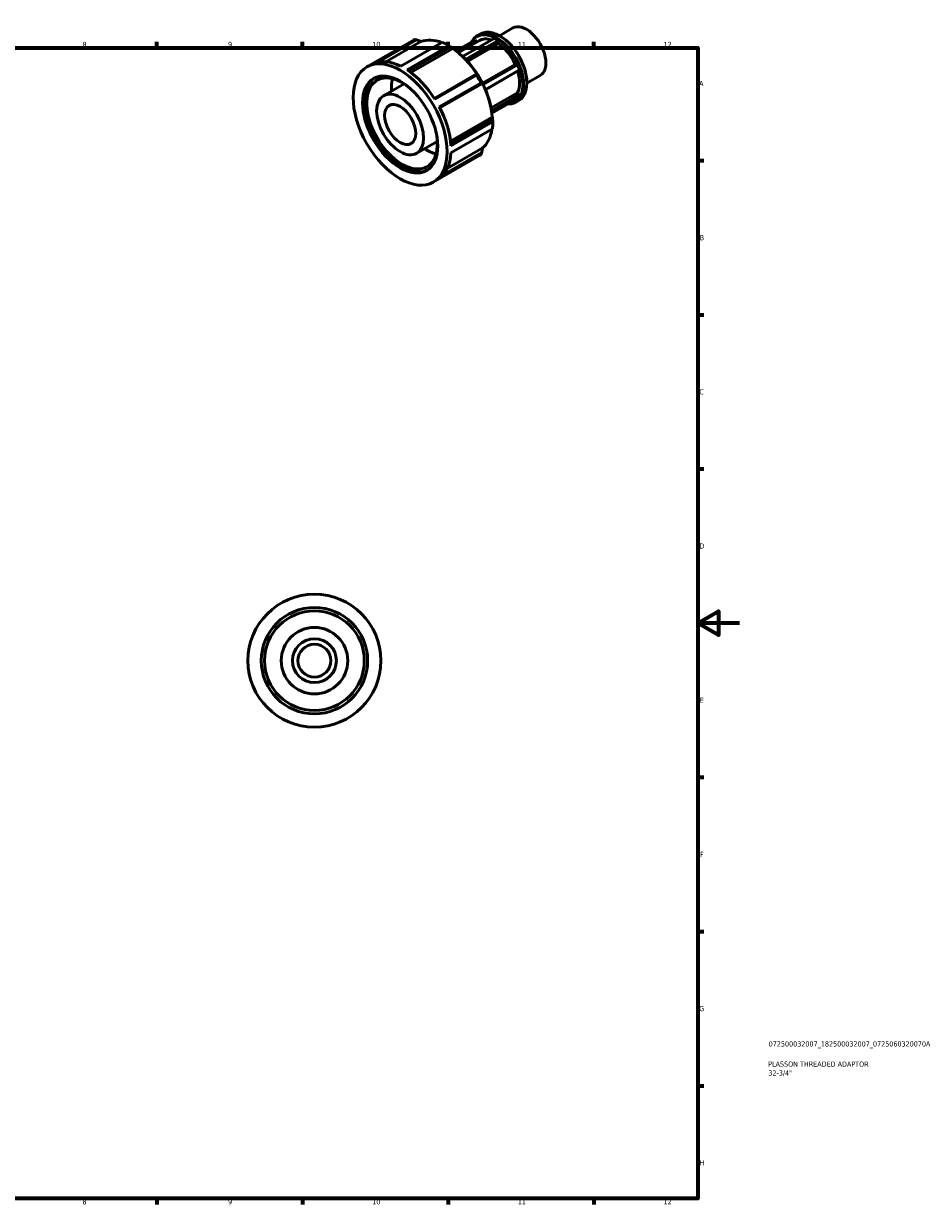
# Model space of a CAD drawing. Header units: millimetres. Extents: x -9 to 931, y 0 to 602.
# Tile 3 of 3: x 496 to 931, y 17 to 586. Entities that reach past the tile are written whole.
import ezdxf

# ---------------------------------------------------------------- set-up
doc = ezdxf.new("R2010")
doc.units = ezdxf.units.MM
for name, color, linetype, lineweight in [('Border (ISO)', 7, 'Continuous', 70), ('Title (ISO)', 7, 'Continuous', 50), ('Visible (ISO)', 7, 'Continuous', 50)]:
    doc.layers.add(name, color=color, linetype=linetype, lineweight=lineweight)
doc.styles.add('Note Text (ISO)', font='tahoma.ttf')

# ---------------------------------------------------------------- blocks, each defined once
blk = doc.blocks.new('Borders Default Border')
at = {"layer": 'Border (ISO)'}
for p, q in [((560.67, 574), (560.67, 576.9)), ((630.75, 574), (630.75, 576.9)), ((700.83, 574), (700.83, 576.9)), ((770.92, 574), (770.92, 576.9)), ((821, 519.75), (823.9, 519.75)), ((821, 445.5), (823.9, 445.5)), ((821, 371.25), (823.9, 371.25)), ((821, 222.75), (823.9, 222.75)), ((821, 148.5), (823.9, 148.5)), ((821, 74.25), (823.9, 74.25)), ((560.67, 20), (560.67, 17.1)), ((630.75, 20), (630.75, 17.1)), ((700.83, 20), (700.83, 17.1)), ((770.92, 20), (770.92, 17.1))]:
    blk.add_line(p, q, dxfattribs=at)
at = {"layer": 'Border (ISO)', "flags": 128}
for points in [[(20, 20), (20, 574), (821, 574), (821, 20), (20, 20)], [(841, 297), (821, 297), (831, 302.77), (831, 291.23), (821, 297)]]:
    blk.add_lwpolyline(points, dxfattribs=at)
at = {"layer": 'Border (ISO)', "color": 232, "true_color": 0xca0064, "char_height": 2.5, "attachment_point": 7, "style": 'Note Text (ISO)'}
for s, insert in [('8', (524.81, 574.34)), ('9', (594.88, 574.35)), ('10', (664.29, 574.35)), ('11', (734.37, 574.4)), ('12', (804.46, 574.4)), ('A', (821.59, 555.62)), ('B', (821.89, 481.38)), ('C', (821.73, 407.08)), ('D', (821.73, 332.88)), ('E', (821.94, 258.63)), ('F', (822, 184.38)), ('G', (821.61, 110.08)), ('H', (821.74, 35.88)), ('8', (524.81, 17.04)), ('9', (594.88, 17.05)), ('10', (664.29, 17.05)), ('11', (734.37, 17.1)), ('12', (804.46, 17.1))]:
    blk.add_mtext(s, dxfattribs=dict(at, insert=insert))
blk = doc.blocks.new('Title Blocks ISO')
at = {"layer": 'Title (ISO)', "color": 232, "true_color": 0xca0064, "style": 'Note Text (ISO)'}
for tag, p in [('PART_NUMBER_001', (34.08, 73.13)), ('DESCRIPTION_001', (33.84, 63.4)), ('DESCRIPTION_002', (33.93, 59.12))]:
    blk.add_attdef(tag, p, '', height=2.5, dxfattribs=at)

msp = doc.modelspace()

# ---------------------------------------------------------------- linework, layer by layer
at = {"layer": 'Visible (ISO)'}
for p, q in [((714.8333, 579.8486), (716.3686, 580.7327)), ((725.4968, 579.8869), (731.9225, 583.5873)), ((661.7397, 564.8424), (683.6563, 577.4633)), ((684.7187, 577.9989), (664.6265, 566.4286)), ((667.0533, 567.1716), (685.6391, 577.8745)), ((687.6219, 577.0322), (670.7712, 567.3285)), ((678.0363, 565.1285), (698.1286, 576.6988)), ((701.1221, 574.975), (681.0298, 563.4046)), ((681.7468, 562.9235), (701.8676, 574.5103)), ((687.5593, 577.1406), (687.6219, 577.0322)), ((701.2028, 574.9789), (699.7128, 575.8436)), ((713.6087, 577.738), (704.6266, 572.5655)), ((704.804, 572.4278), (713.8773, 577.6528)), ((705.7073, 571.6983), (715.8983, 577.567)), ((707.772, 569.8598), (722.9378, 578.5931)), ((724.8279, 577.5047), (709.1789, 568.493)), ((709.4583, 568.2051), (725.0142, 577.1632)), ((725.0142, 576.0653), (710.1273, 567.4925)), ((713.8773, 577.6528), (713.6087, 577.738)), ((713.8773, 577.6528), (714.5642, 576.7987)), ((725.0142, 577.1632), (724.8279, 577.5047)), ((725.0142, 577.1632), (725.0142, 576.0653)), ((725.8419, 579.6878), (725.6557, 579.7959)), ((702.9907, 573.7513), (682.8334, 562.1435)), ((702.9907, 573.8537), (702.9907, 573.7513)), ((717.3524, 557.005), (733.066, 566.0538)), ((733.8883, 566.1292), (717.5079, 556.6963)), ((717.6537, 556.4015), (734.1569, 565.9051)), ((735.102, 563.4683), (718.7327, 554.0419)), ((718.8036, 553.8738), (735.0197, 563.212)), ((733.066, 566.0538), (733.8883, 566.1292)), ((734.1569, 565.9051), (733.8883, 566.1292)), ((735.0197, 563.212), (735.102, 563.4683)), ((714.3568, 561.3371), (694.1569, 549.7048)), ((694.4397, 549.2603), (714.5319, 560.8307)), ((738.6917, 556.9736), (745.1174, 560.6739)), ((738.6927, 557.3721), (738.6927, 557.1567)), ((669.7242, 550.9771), (679.5979, 556.663)), ((716.6487, 557.1644), (696.5564, 545.594)), ((696.8009, 545.125), (717.0009, 556.7574)), ((717.2643, 556.9052), (696.8024, 545.122)), ((717.3269, 556.9416), (717.2643, 556.9052)), ((721.4731, 545.0597), (734.1974, 552.3871)), ((734.1974, 552.3871), (735.0197, 551.3646)), ((735.0197, 551.3646), (721.7201, 543.7059)), ((721.7779, 543.3408), (735.102, 551.0136)), ((734.1569, 549.6653), (721.8839, 542.5977)), ((733.3062, 547.77), (734.8415, 548.6541)), ((735.102, 551.0136), (735.0197, 551.3646)), ((701.9199, 529.0753), (722.0813, 540.6855)), ((722.0813, 540.6855), (722.1699, 540.6345)), ((722.1741, 539.3386), (702.0522, 527.7511)), ((702.1109, 526.8911), (722.2032, 538.4615)), ((722.2032, 535.0004), (702.1109, 523.4301)), ((722.2527, 538.4251), (722.2527, 536.7024)), ((685.6933, 523.2464), (695.567, 528.9323)), ((717.0009, 523.5544), (698.3796, 512.8311)), ((700.3687, 515.9608), (717.2643, 525.6903)), ((717.2643, 525.6903), (717.3269, 525.5818)), ((693.6778, 509.3811), (715.5944, 522.002)), ((696.5564, 511.1244), (716.6487, 522.6948))]:
    msp.add_line(p, q, dxfattribs=at)
for radius in [32, 25.6, 24, 16, 10.5764, 7.9323]:
    msp.add_circle((636.4637, 278.9274), radius, dxfattribs=at)
for centre, major_axis, start_param, end_param in [((738.5199, 572.1306), (-6.5975, 11.4567), 3.14159265, 6.28318531), ((724.0698, 563.8093), (9.2364, -16.0393), 5.91839514, 9.78956813), ((723.8828, 563.7016), (-9.1045, 15.8102), 2.8168653, 6.60791266), ((725.605, 564.6934), (-9.2364, 16.0393), 3.14159265, 6.28318531), ((699.6253, 549.7327), (-15.969, 27.7307), 6.21892239, 6.28318531), ((701.1211, 550.594), (-14.8512, 25.7895), 5.65709959, 6.19615426), ((699.6253, 549.7327), (15.969, -27.7307), 2.29193157, 2.42432482), ((701.1211, 550.594), (-14.9134, 25.8976), 5.41112836, 5.49585344), ((723.8828, 563.7016), (-7.9845, 13.8653), 5.70238085, 6.28318531), ((723.8828, 563.7016), (8.783, -15.2519), 2.28211686, 2.43413954), ((723.8828, 563.7016), (7.9845, -13.8653), 1.41109807, 2.25796078), ((725.792, 564.8011), (-9.1045, 15.8102), 3.92892453, 5.49585344), ((701.1211, 550.594), (14.8512, -25.7895), 1.66172309, 2.26916344), ((702.0332, 551.1193), (14.0527, -24.403), 1.05796718, 2.08362548), ((679.5331, 538.1623), (-15.969, 27.7307), 5.56591748, 6.21892239), ((679.5331, 538.1623), (15.969, -27.7307), 1.63892666, 2.29193157), ((723.8828, 563.7016), (8.783, -15.2519), 1.23491931, 1.38694199), ((678.6209, 537.637), (12.7752, -22.1845), 3.17716301, 6.24761496), ((678.6209, 537.637), (11.9768, -20.798), 2.08622175, 7.33855621), ((690.4367, 544.4413), (-11.9768, 20.798), 0.51366646, 0.84106867), ((699.6253, 549.7327), (15.969, -27.7307), 1.50653341, 1.63892666), ((701.1211, 550.594), (-14.9134, 25.8976), 4.62573019, 4.80291518), ((723.8828, 563.7016), (7.9845, -13.8653), 0.36390052, 1.18761646), ((701.1211, 550.594), (14.8512, -25.7895), 0.87629663, 1.48376528), ((723.8828, 563.7016), (8.783, -15.2519), 0.18772175, 0.33974444), ((679.5331, 538.1623), (15.969, -27.7307), 0.8535285, 1.50653341), ((701.1211, 550.594), (-14.9134, 25.8976), 3.92892453, 4.01751702), ((701.1211, 550.594), (14.8512, -25.7895), 0.09089846, 0.63074592), ((699.6253, 549.7327), (15.969, -27.7307), 0.72113525, 0.8535285), ((690.4367, 544.4413), (-11.9768, 20.798), 2.30052398, 2.62792619), ((679.5331, 538.1623), (15.969, -27.7307), 0.06813033, 0.72113525), ((699.6253, 549.7327), (15.969, -27.7307), 0, 0.06813033)]:
    msp.add_ellipse(centre, major_axis=major_axis, ratio=0.57809312, start_param=start_param, end_param=end_param, dxfattribs=at)
for major_axis in [(15.969, -27.7307), (12.7752, -22.1845), (7.9845, -13.8653), (5.278, -9.1653)]:
    msp.add_ellipse((677.7087, 537.1118), major_axis=major_axis, ratio=0.57809312, dxfattribs=at)
for points, weights in [([(685.6391, 577.8745), (685.1846, 577.9372), (684.7187, 577.9989)], [1.00048606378, 1.00031760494, 1]), ([(685.6391, 577.8745), (686.6242, 577.4981), (687.5593, 577.1406)], [1.00845065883, 1.00455558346, 1]), ([(701.8676, 574.5103), (701.4997, 574.7417), (701.1221, 574.975)], [1.00048606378, 1.00031760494, 1]), ([(701.8676, 574.5103), (702.4438, 574.1736), (702.9907, 573.8537)], [1.00845065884, 1.00455558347, 1]), ([(714.6828, 561.5213), (714.5241, 561.4316), (714.3568, 561.3371)], [1, 1.00455558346, 1.00845065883]), ([(714.5319, 560.8307), (714.4454, 561.087), (714.3568, 561.3371)], [1, 1.00031760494, 1.00048606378]), ([(717.0009, 556.7574), (716.828, 556.9602), (716.6487, 557.1644)], [1.00048606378, 1.00031760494, 1]), ([(717.0009, 556.7574), (717.1682, 556.8519), (717.3269, 556.9416)], [1.00845065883, 1.00455558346, 1]), ([(722.1699, 540.6345), (722.172, 540.0034), (722.1741, 539.3386)], [1, 1.00455558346, 1.00845065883]), ([(722.2032, 538.4615), (722.1903, 538.9047), (722.1741, 539.3386)], [1, 1.00031760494, 1.00048606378]), ([(716.6487, 522.6948), (716.828, 523.1292), (717.0009, 523.5544)], [1, 1.00031760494, 1.00048606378]), ([(717.3269, 525.5818), (717.1682, 524.5944), (717.0009, 523.5544)], [1, 1.00455558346, 1.00845065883])]:
    msp.add_rational_spline(points, weights, degree=2, dxfattribs=at)

# ---------------------------------------------------------------- block references
msp.add_blockref('Borders Default Border', (0, 0))
msp.add_blockref('Title Blocks ISO', (821, 20)).add_auto_attribs({'PART_NUMBER_001': '072500032007_182500032007_0725060320070A', 'DESCRIPTION_001': 'PLASSON THREADED ADAPTOR', 'DESCRIPTION_002': '32-3/4"'})

doc.saveas('drawing.dxf')
